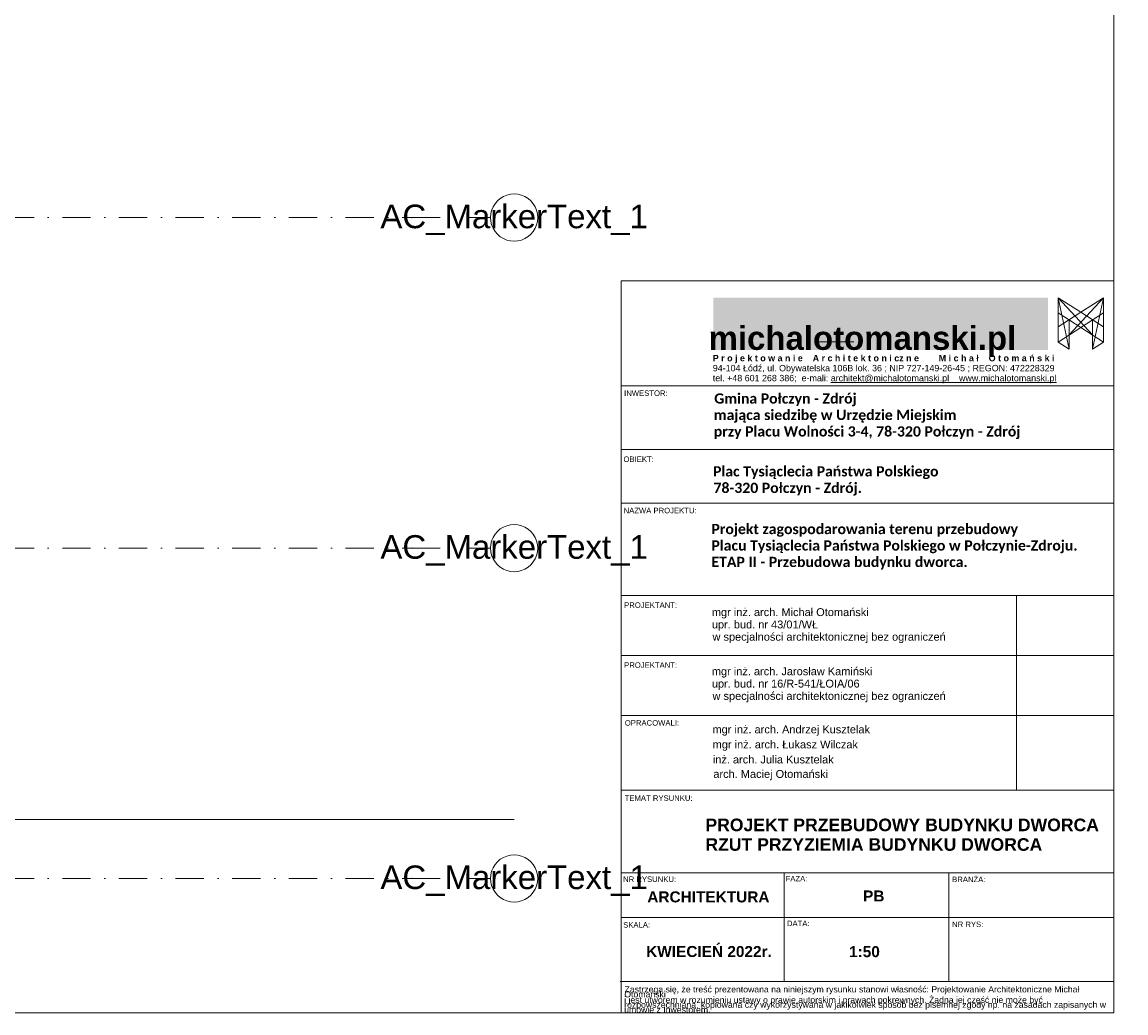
# Model space of a CAD drawing. Header units: millimetres. Extents: x -68772 to 137055, y -73300 to 19650.
# Tile 32 of 212: x 38362 to 52399, y -63928 to -51331. Entities that reach past the tile are written whole.
import ezdxf
from ezdxf.enums import TextEntityAlignment as Align

# ---------------------------------------------------------------- set-up
doc = ezdxf.new("R2010")
doc.units = ezdxf.units.MM
doc.header["$MEASUREMENT"] = 0
doc.linetypes.add('Kropki i Kreski', pattern=[720, 360, -180, 0, -180])
for name, color, linetype, lineweight in [('2D Drafting - General_Nr_pióra__7', 7, 'Continuous', 5), ('Nowe_0_Nr_pióra__166', 166, 'Continuous', 18), ('Nowe_0_Nr_pióra__7', 7, 'Continuous', 5), ('Nowe_810-G Ogólne_Nr_pióra__1', 7, 'Continuous', 18), ('Nowe_HA_widok cienki_Nr_pióra__7', 7, 'Continuous', 5), ('Nowe_inny_obiekt_trwale_zwiazany_z_b_Nr_pióra__138', 138, 'Continuous', 18), ('Nowe_PROJEKT - FILTROWNIA RZUTY_Nr_pióra__7', 7, 'Continuous', 5), ('Nowe_PROJEKT_Nr_pióra__254', 254, 'Continuous', 18), ('Nowe_TABELKA_Nr_pióra__255', 255, 'Continuous', 18), ('PROJEKT - ETAP I_Nr_pióra__7', 7, 'Continuous', 5), ('PROJEKT - FILTROWNIA RZUTY_Nr_pióra__7', 7, 'Continuous', 5), ('siatka500_Nr_pióra__7', 7, 'Continuous', 5), ('TABELKA_Nr_pióra__7', 7, 'Continuous', 5)]:
    doc.layers.add(name, color=color, linetype=linetype, lineweight=lineweight)
doc.styles.add('GENERATED_STYLE_1', font='arial.ttf')
doc.styles.add('GENERATED_STYLE_4', font='arialbd.ttf')
doc.styles.add('GENERATED_STYLE_5', font='calibrib.ttf')

msp = doc.modelspace()

# ---------------------------------------------------------------- hatches: boundary and pattern name
at = {"layer": 'Nowe_PROJEKT_Nr_pióra__254', "linetype": 'Continuous', "lineweight": 18}
msp.add_hatch(color=256, dxfattribs=at).paths.add_polyline_path([(51406.7, -55501.6), (47150.4, -55501.6), (47150.4, -54833.2), (51406.7, -54833.2)])

# ---------------------------------------------------------------- linework, layer by layer
at = {"layer": '2D Drafting - General_Nr_pióra__7', "linetype": 'Continuous', "lineweight": 5}
msp.add_line((52243.4, -63928.5), (52243.4, -54690.4), dxfattribs=at)
at = {"layer": 'Nowe_0_Nr_pióra__166', "linetype": 'Continuous', "lineweight": 18}
for p, q in [((51538.1, -54837.1), (51538.1, -55398.5)), ((51538.1, -54837.1), (51973.9, -55309)), ((51538.1, -54837.1), (51676.6, -55488.8)), ((51538.1, -54837.1), (51825.2, -55019.7)), ((52112.4, -54837.1), (51676.6, -55308.8)), ((52112.4, -54837.1), (51825.2, -55019.7)), ((52112.4, -54837.1), (51973.9, -55488.8)), ((52112.4, -54837.1), (52112.4, -55398.5)), ((51825.2, -55019.4), (51538.1, -55205.5)), ((51825.2, -55019.4), (52112.4, -55205.5)), ((52112, -55026.5), (51538.1, -55398.5)), ((51538.1, -55027.2), (52112.4, -55398.5)), ((51676.6, -55488.8), (51676.6, -55115.8)), ((51973.9, -55488.8), (51973.9, -55115.8)), ((51676.6, -55488.8), (51538.1, -55398.5)), ((51973.9, -55488.8), (52112.4, -55398.5))]:
    msp.add_line(p, q, dxfattribs=at)
at = {"layer": 'Nowe_0_Nr_pióra__7', "linetype": 'Continuous', "lineweight": 5}
for p, q in [((52243.4, -63928.5), (52243.4, -32556.1)), ((52243.4, -54621.6), (45981.1, -54621.6)), ((51538.1, -54837.1), (51538.1, -55398.5)), ((51538.1, -54837.1), (51973.9, -55309)), ((51538.1, -54837.1), (51676.6, -55488.8)), ((51538.1, -54837.1), (51825.2, -55019.7)), ((52112.4, -54837.1), (51676.6, -55308.8)), ((52112.4, -54837.1), (51825.2, -55019.7)), ((52112.4, -54837.1), (51973.9, -55488.8)), ((52112.4, -54837.1), (52112.4, -55398.5)), ((51825.2, -55019.4), (51538.1, -55205.5)), ((51825.2, -55019.4), (52112.4, -55205.5)), ((52112, -55026.5), (51538.1, -55398.5)), ((51538.1, -55027.2), (52112.4, -55398.5)), ((51676.6, -55488.8), (51676.6, -55115.8)), ((51973.9, -55488.8), (51973.9, -55115.8)), ((51676.6, -55488.8), (51538.1, -55398.5)), ((51973.9, -55488.8), (52112.4, -55398.5)), ((52243.4, -55954.9), (45981.1, -55954.9)), ((52243.4, -56764.3), (45981.1, -56764.3)), ((52243.4, -57446.9), (45981.1, -57446.9)), ((52243.4, -58621.6), (45981.1, -58621.6)), ((51005.3, -58621.6), (51005.3, -60335.8)), ((52243.4, -59383.5), (45981.1, -59383.5)), ((51005.3, -59383.5), (51005.3, -61097.7)), ((52243.4, -60145.4), (45981.1, -60145.4)), ((52243.4, -60145.4), (45981.1, -60145.4)), ((52243.4, -60145.4), (45981.1, -60145.4)), ((52243.4, -61097.7), (45981.1, -61097.7)), ((52243.4, -62145.4), (45981.1, -62145.4)), ((48052.9, -62145.4), (48052.9, -63527.8)), ((50148.2, -62145.4), (50148.2, -63527.8)), ((52243.4, -62716.8), (45981.1, -62716.8)), ((52243.4, -63928.5), (14375.3, -63928.5))]:
    msp.add_line(p, q, dxfattribs=at)
at = {"layer": 'Nowe_810-G Ogólne_Nr_pióra__1', "linetype": 'Continuous', "lineweight": 18}
msp.add_line((15767.6, -61471.1), (44618.9, -61471.1), dxfattribs=at)
at = {"layer": 'Nowe_HA_widok cienki_Nr_pióra__7', "linetype": 'Continuous', "lineweight": 5}
for p, q in [((45981.1, -63928.5), (45981.1, -54621.6)), ((52243.4, -63527.8), (45968.6, -63527.8))]:
    msp.add_line(p, q, dxfattribs=at)
at = {"layer": 'Nowe_inny_obiekt_trwale_zwiazany_z_b_Nr_pióra__138', "linetype": 'Kropki i Kreski', "lineweight": 18}
for p, q in [((23032.3, -53816.2), (43318.9, -53816.2)), ((43318.9, -53816.2), (44318.9, -53816.2)), ((23032.3, -58018.7), (43318.9, -58018.7)), ((43318.9, -58018.7), (44318.9, -58018.7)), ((23032.3, -62218.7), (43318.9, -62218.7)), ((43318.9, -62218.7), (44318.9, -62218.7))]:
    msp.add_line(p, q, dxfattribs=at)
at = {"layer": 'Nowe_inny_obiekt_trwale_zwiazany_z_b_Nr_pióra__138', "linetype": 'Continuous', "lineweight": 18}
for centre in [(44618.9, -53816.2), (44618.9, -58018.7), (44618.9, -62218.7)]:
    msp.add_ellipse(centre, major_axis=(212.1, 212.1), ratio=1, start_param=5.497787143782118, end_param=11.78097245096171, dxfattribs=at)
at = {"layer": 'Nowe_inny_obiekt_trwale_zwiazany_z_b_Nr_pióra__138', "linetype": 'Kropki i Kreski', "lineweight": 18}
for p in [(43318.9, -53816.2), (43318.9, -53816.2), (43318.9, -58018.7), (43318.9, -58018.7), (43318.9, -62218.7), (43318.9, -62218.7)]:
    msp.add_point(p, dxfattribs=at)
at = {"layer": 'siatka500_Nr_pióra__7', "linetype": 'Continuous', "lineweight": 5}
msp.add_line((48439.7, -55397.1), (48939.7, -55397.1), dxfattribs=at)

# ---------------------------------------------------------------- texts
at = {"layer": 'Nowe_inny_obiekt_trwale_zwiazany_z_b_Nr_pióra__138', "lineweight": 18, "style": 'GENERATED_STYLE_1'}
for p in [(44618.9, -53801.6), (44618.9, -58004), (44618.9, -62204)]:
    msp.add_attdef('AC_MarkerText_1', text='C', height=300, dxfattribs=at).set_placement(p, align=Align.MIDDLE_CENTER)
at = {"layer": 'Nowe_PROJEKT - FILTROWNIA RZUTY_Nr_pióra__7'}
for s, height, style, p in [('PROJEKT PRZEBUDOWY BUDYNKU DWORCA', 160, 'GENERATED_STYLE_4', (47051.5, -61617.8)), ('RZUT PRZYZIEMIA BUDYNKU DWORCA', 160, 'GENERATED_STYLE_4', (47051.4, -61867)), ('ARCHITEKTURA', 140, 'GENERATED_STYLE_4', (46312.7, -62523.2)), ('PB', 140, 'GENERATED_STYLE_4', (49056.5, -62511.8)), ('KWIECIEŃ 2022r.', 140, 'GENERATED_STYLE_4', (46298.1, -63217.5)), ('1:50', 140, 'GENERATED_STYLE_4', (48878, -63219.5)), ('Zastrzega się, że treść prezentowana na niniejszym rysunku stanowi własność: Projektowanie Architektoniczne Michał', 79, 'GENERATED_STYLE_1', (46023.5, -63667.7)), ('Otomański', 79, 'GENERATED_STYLE_1', (46020.3, -63730.8)), ('i jest utworem w rozumieniu ustawy o prawie autorskim i prawach pokrewnych. Żadna jej część nie może być', 79, 'GENERATED_STYLE_1', (46018.3, -63801.6)), ('umowie z Inwestorem.', 79, 'GENERATED_STYLE_1', (46018.6, -63926)), ('rozpowszechniana, kopiowana czy wykorzystywana w jakikolwiek sposób bez pisemnej zgody np. na zasadach zapisanych w', 79, 'GENERATED_STYLE_1', (46018.5, -63863.7))]:
    msp.add_text(s, height=height, dxfattribs=dict(at, style=style)).set_placement(p)
at = {"layer": 'Nowe_TABELKA_Nr_pióra__255', "style": 'GENERATED_STYLE_4'}
msp.add_text('michalotomanski.pl', height=300, dxfattribs=at).set_placement((47092, -55498.4))
at = {"layer": 'PROJEKT - ETAP I_Nr_pióra__7', "style": 'GENERATED_STYLE_1'}
for s, p in [('INWESTOR:', (46017.7, -56084)), ('OBIEKT:', (46009.7, -56923.6)), ('NAZWA PROJEKTU:', (46011.1, -57576.3)), ('PROJEKTANT:', (46017.9, -58778.5)), ('PROJEKTANT:', (46017.9, -59540.4)), ('OPRACOWALI:', (46026.6, -60275.7)), ('TEMAT RYSUNKU:', (46024.7, -61232.1)), ('NR RYSUNKU:', (46005.1, -62263.5)), ('FAZA:', (48071.3, -62256.8)), ('BRANŻA:', (50188.7, -62265.3)), ('SKALA:', (46005.7, -62844)), ('DATA:', (48088.1, -62824.9)), ('NR RYS:', (50188.4, -62837.2))]:
    msp.add_text(s, height=70, rotation=360, dxfattribs=at).set_placement(p)
at = {"layer": 'PROJEKT - FILTROWNIA RZUTY_Nr_pióra__7', "style": 'GENERATED_STYLE_1'}
for s, p in [('mgr inż. arch. Michał Otomański', (47133, -58883)), ('upr. bud. nr 43/01/WŁ', (47133.3, -59039.7)), ('w specjalności architektonicznej bez ograniczeń', (47141.8, -59195.9)), ('mgr inż. arch. Jarosław Kamiński', (47133, -59634.8)), ('upr. bud. nr 16/R-541/ŁOIA/06', (47133.3, -59791.6)), ('w specjalności architektonicznej bez ograniczeń', (47141.8, -59948.3)), ('mgr inż. arch. Andrzej Kusztelak', (47141.2, -60373.3)), ('mgr inż. arch. Łukasz Wilczak', (47143.8, -60565.1)), ('inż. arch. Julia Kusztelak', (47145.6, -60756.5)), ('arch. Maciej Otomański', (47152.2, -60940.2))]:
    msp.add_text(s, height=100, rotation=360, dxfattribs=at).set_placement(p)
at = {"layer": 'TABELKA_Nr_pióra__7'}
for s, height, style, p in [(' P r o j e k t o w a n i e    A r c h i t e k t o n i cz n e        M i c h a ł    O t o m a ń s k i', 81, 'GENERATED_STYLE_4', (47113.9, -55643.6)), (' 94-104 Łódź, ul. Obywatelska 106B lok. 36 ; NIP 727-149-26-45 ; REGON: 472228329', 81, 'GENERATED_STYLE_1', (47113.9, -55770.4)), (' tel. +48 601 268 386;  e-mali: ', 81, 'GENERATED_STYLE_1', (47113.9, -55897.3)), ('%%Uarchitekt@michalotomanski.pl    www.michalotomanski.pl', 81, 'GENERATED_STYLE_1', (48645.7, -55897.3)), ('Gmina Połczyn - Zdrój', 130, 'GENERATED_STYLE_5', (47163.1, -56181.3)), ('mająca siedzibę w Urzędzie Miejskim', 130, 'GENERATED_STYLE_5', (47157.8, -56390.5)), ('przy Placu Wolności 3-4, 78-320 Połczyn - Zdrój', 130, 'GENERATED_STYLE_5', (47157.8, -56599.7)), ('Plac Tysiąclecia Państwa Polskiego', 130, 'GENERATED_STYLE_5', (47148, -57107.3)), ('78-320 Połczyn - Zdrój.', 130, 'GENERATED_STYLE_5', (47154, -57317.8)), ('Projekt zagospodarowania terenu przebudowy', 130, 'GENERATED_STYLE_5', (47128.1, -57840.9)), ('Placu Tysiąclecia Państwa Polskiego w Połczynie-Zdroju.', 130, 'GENERATED_STYLE_5', (47128.1, -58050.1)), ('ETAP II - Przebudowa budynku dworca.', 130, 'GENERATED_STYLE_5', (47128.1, -58259.3))]:
    msp.add_text(s, height=height, dxfattribs=dict(at, style=style)).set_placement(p)

doc.saveas('drawing.dxf')
